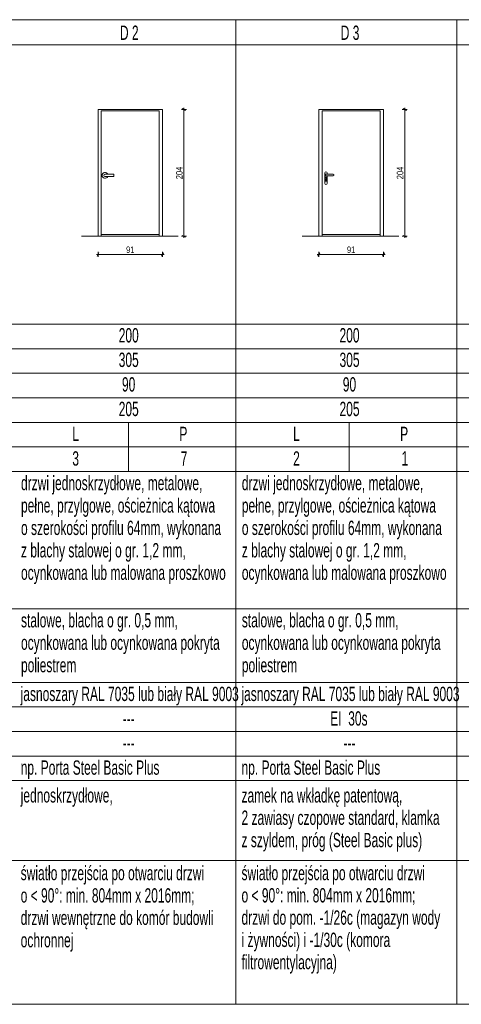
# Model space of a CAD drawing. Header units: centimetres. Extents: x 4440 to 22481, y -13438 to -10264.
# Tile 5 of 20: x 5994 to 7074, y -12812 to -10406. Entities that reach past the tile are written whole.
import ezdxf

# ---------------------------------------------------------------- set-up
doc = ezdxf.new("R2010")
doc.units = ezdxf.units.CM
doc.header["$MEASUREMENT"] = 0
for name, color, linetype in [('00RamTab-L', 7, 'Continuous'), ('499-Wymiary i opisy', 7, 'Continuous'), ('MF_Logo', 7, 'Continuous')]:
    doc.layers.add(name, color=color, linetype=linetype)
doc.styles.add('GENERATED_STYLE_1', font='txt')
doc.styles.add('GENERATED_STYLE_2', font='txt')
doc.dimstyles.new('GENERATED_STYLE__1', dxfattribs={"dimtxt": 16, "dimasz": 6.08, "dimexe": 0.18, "dimexo": 0.0625, "dimgap": 0.09, "dimtad": 1, "dimdec": 0, "dimzin": 0, "dimdsep": 46, "dimtxsty": 'GENERATED_STYLE_1', "dimblk": 'ARROWHEAD_2', "dimblk1": 'ARROWHEAD_2', "dimblk2": 'ARROWHEAD_2', "dimcen": 0.09, "dimse1": 1, "dimse2": 1, "dimclrd": 7, "dimclre": 7, "dimclrt": 7, "dimadec": 0, "dimazin": 0, "dimtfac": 1, "dimtdec": 4, "dimtmove": 0, "dimatfit": 3, "dimfxl": 0, "dimtolj": 1, "dimtzin": 0, "dimarcsym": 0})
doc.dimstyles.new('GENERATED_STYLE__2', dxfattribs={"dimtxt": 16, "dimasz": 6.08, "dimexe": 0.18, "dimexo": 0.0625, "dimgap": 0.09, "dimtad": 1, "dimtih": 1, "dimtoh": 1, "dimdec": 0, "dimzin": 0, "dimdsep": 46, "dimtxsty": 'GENERATED_STYLE_1', "dimblk": 'ARROWHEAD_2', "dimblk1": 'ARROWHEAD_2', "dimblk2": 'ARROWHEAD_2', "dimcen": 0.09, "dimse1": 1, "dimse2": 1, "dimclrd": 7, "dimclre": 7, "dimclrt": 7, "dimadec": 0, "dimazin": 0, "dimtfac": 1, "dimtdec": 4, "dimtmove": 0, "dimatfit": 3, "dimfxl": 0, "dimtolj": 1, "dimtzin": 0, "dimarcsym": 0})

# ---------------------------------------------------------------- blocks, each defined once
blk = doc.blocks.new('*D15')
at = {"layer": '499-Wymiary i opisy', "color": 7, "linetype": 'Continuous', "lineweight": 13}
for p, q in [((6941.7, -10625.4), (6929.7, -10625.4)), ((6939.7, -10627.7), (6931.7, -10623.1)), ((6935.7, -10625.4), (6935.7, -10621.5)), ((6935.7, -10935.1), (6935.7, -10625.4)), ((6941.7, -10935.1), (6929.7, -10935.1)), ((6931.7, -10932.8), (6939.7, -10937.4)), ((6935.7, -10939), (6935.7, -10935.1))]:
    blk.add_line(p, q, dxfattribs=at)
at = {"layer": '499-Wymiary i opisy', "color": 7, "lineweight": 13, "insert": (6932.5, -10795.6), "char_height": 16, "attachment_point": 7, "rotation": 90, "style": 'GENERATED_STYLE_1'}
blk.add_mtext('\\A1;{\\pql;\\fArial Narrow|b0|i0|c238|p34;204}', dxfattribs=at)
blk = doc.blocks.new('ARROWHEAD_2')
at = {"color": 0, "linetype": 'Continuous', "lineweight": 0}
for p, q in [((0, 0), (-1, 0)), ((-0.38, -0.66), (0.38, 0.66))]:
    blk.add_line(p, q, dxfattribs=at)
blk = doc.blocks.new('*D16')
at = {"layer": '499-Wymiary i opisy', "color": 7, "linetype": 'Continuous', "lineweight": 13}
for p, q in [((6721.8, -10979.4), (6725.7, -10979.4)), ((6728, -10975.4), (6723.4, -10983.4)), ((6725.7, -10985.4), (6725.7, -10973.4)), ((6725.7, -10979.4), (6883.6, -10979.4)), ((6881.3, -10983.4), (6885.9, -10975.4)), ((6883.6, -10985.4), (6883.6, -10973.4)), ((6883.6, -10979.4), (6887.5, -10979.4))]:
    blk.add_line(p, q, dxfattribs=at)
at = {"layer": '499-Wymiary i opisy', "color": 7, "lineweight": 13, "insert": (6794.4, -10976.2), "char_height": 16, "attachment_point": 7, "style": 'GENERATED_STYLE_1'}
blk.add_mtext('\\A1;{\\pql;\\fArial Narrow|b0|i0|c238|p34;91}', dxfattribs=at)
blk = doc.blocks.new('*D17')
at = {"layer": '499-Wymiary i opisy', "color": 7, "linetype": 'Continuous', "lineweight": 13}
for p, q in [((6401.9, -10625.4), (6389.9, -10625.4)), ((6399.9, -10627.7), (6391.9, -10623.1)), ((6395.9, -10625.4), (6395.9, -10621.5)), ((6395.9, -10935.1), (6395.9, -10625.4)), ((6401.9, -10935.1), (6389.9, -10935.1)), ((6391.9, -10932.8), (6399.9, -10937.4)), ((6395.9, -10939), (6395.9, -10935.1))]:
    blk.add_line(p, q, dxfattribs=at)
at = {"layer": '499-Wymiary i opisy', "color": 7, "lineweight": 13, "insert": (6392.7, -10795.6), "char_height": 16, "attachment_point": 7, "rotation": 90, "style": 'GENERATED_STYLE_1'}
blk.add_mtext('\\A1;{\\pql;\\fArial Narrow|b0|i0|c238|p34;204}', dxfattribs=at)
blk = doc.blocks.new('*D18')
at = {"layer": '499-Wymiary i opisy', "color": 7, "linetype": 'Continuous', "lineweight": 13}
for p, q in [((6182.1, -10979.4), (6186, -10979.4)), ((6188.3, -10975.4), (6183.7, -10983.4)), ((6186, -10985.4), (6186, -10973.4)), ((6186, -10979.4), (6343.8, -10979.4)), ((6341.5, -10983.4), (6346.1, -10975.4)), ((6343.8, -10985.4), (6343.8, -10973.4)), ((6343.8, -10979.4), (6347.7, -10979.4))]:
    blk.add_line(p, q, dxfattribs=at)
at = {"layer": '499-Wymiary i opisy', "color": 7, "lineweight": 13, "insert": (6254.6, -10976.2), "char_height": 16, "attachment_point": 7, "style": 'GENERATED_STYLE_1'}
blk.add_mtext('\\A1;{\\pql;\\fArial Narrow|b0|i0|c238|p34;91}', dxfattribs=at)

msp = doc.modelspace()

# ---------------------------------------------------------------- linework, layer by layer
at = {"layer": 'MF_Logo', "color": 7, "linetype": 'Continuous', "lineweight": 13}
for p, q in [((4439.5, -10405.9), (10293.6, -10405.9)), ((6522.9, -12811.5), (6522.9, -10405.9)), ((7062.7, -12811.5), (7062.7, -10405.9)), ((4439.5, -10467.2), (10293.6, -10467.2)), ((6186, -10935.1), (6186, -10625.4)), ((6186, -10625.4), (6343.8, -10625.4)), ((6194, -10935.1), (6194, -10628.4)), ((6194, -10628.4), (6335.8, -10628.4)), ((6335.8, -10935.1), (6335.8, -10628.4)), ((6343.8, -10935.1), (6343.8, -10625.4)), ((6725.7, -10935.1), (6725.7, -10625.4)), ((6725.7, -10625.4), (6883.6, -10625.4)), ((6733.7, -10935.1), (6733.7, -10628.4)), ((6733.7, -10628.4), (6875.6, -10628.4)), ((6875.6, -10935.1), (6875.6, -10628.4)), ((6883.6, -10935.1), (6883.6, -10625.4)), ((6203, -10783.4), (6224.3, -10783.4)), ((6203, -10788.9), (6224.3, -10788.9)), ((6224.3, -10783.4), (6224.3, -10788.9)), ((6740.4, -10779.8), (6740.4, -10805.9)), ((6740.4, -10791), (6745.9, -10791)), ((6740.4, -10800.5), (6745.9, -10800.5)), ((6742.4, -10796.1), (6742.4, -10798.7)), ((6742.4, -10798.7), (6743.9, -10798.7)), ((6743, -10783.4), (6760.8, -10783.4)), ((6743, -10787.1), (6760.8, -10787.1)), ((6743.9, -10796.1), (6743.9, -10798.7)), ((6745.9, -10779.8), (6745.9, -10783.4)), ((6745.9, -10787.1), (6745.9, -10805.9)), ((6145.6, -10935.1), (6381.8, -10935.1)), ((6194, -10930.4), (6335.8, -10930.4)), ((6685.3, -10935.1), (6921.6, -10935.1)), ((6733.7, -10930.4), (6875.6, -10930.4)), ((4439.5, -11149.7), (10293.6, -11149.7)), ((4903.6, -11209.7), (7598.6, -11209.7)), ((4439.5, -11269.7), (10293.6, -11269.7)), ((4903.6, -11329.7), (7598.6, -11329.7)), ((4439.5, -11389.7), (10293.6, -11389.7)), ((6260.4, -11509.7), (6260.4, -11389.7)), ((6800.2, -11509.7), (6800.2, -11389.7)), ((4439.5, -11449.7), (10293.6, -11449.7)), ((4439.5, -11509.7), (10293.6, -11509.7)), ((4439.5, -11845), (10293.6, -11845)), ((4439.5, -12025), (10293.6, -12025)), ((4439.5, -12085), (10293.6, -12085)), ((4439.5, -12145), (10293.6, -12145)), ((4439.5, -12205), (10293.6, -12205)), ((4439.5, -12205), (10293.6, -12205)), ((4439.5, -12265), (10293.6, -12265)), ((4439.5, -12460.4), (10293.6, -12460.4)), ((4439.5, -12811.5), (10293.6, -12811.5))]:
    msp.add_line(p, q, dxfattribs=at)
for centre, radius, start, end in [((6743.1, -10780.1), 2.73, 5.1077, 174.8923), ((6203.2, -10786.2), 7.23, 22.097, 337.903), ((6203.2, -10786.2), 2.73, 95.1077, 264.8923), ((6743.2, -10785.3), 1.86, 95.1077, 264.8923), ((6743.1, -10794.6), 1.67, 296.7516, 243.2484), ((6760.6, -10785.3), 1.86, 275.1077, 84.8923), ((6743.1, -10805.6), 2.73, 185.1077, 354.8923)]:
    msp.add_arc(centre, radius, start, end, dxfattribs=at)

# ---------------------------------------------------------------- texts
at = {"layer": '00RamTab-L', "color": 7, "linetype": 'Continuous', "lineweight": 25, "char_height": 35, "style": 'GENERATED_STYLE_2'}
for s, insert, attachment_point in [('\\A1;{\\W0.600000x;\\pql;\\fArial|b0|i0|c238|p38;D 2}', (6239.5, -10420.2), 1), ('\\A1;{\\W0.600000x;\\pql;\\fArial|b0|i0|c238|p38;D 3}', (6779.2, -10420.2), 1), ('\\A1;{\\W0.600000x;\\pql;\\fArial|b0|i0|c238|p38;200}', (6236.5, -11159.4), 1), ('\\A1;{\\W0.600000x;\\pql;\\fArial|b0|i0|c238|p38;200}', (6776.3, -11159.4), 1), ('\\A1;{\\W0.600000x;\\pql;\\fArial|b0|i0|c238|p38;305}', (6236.5, -11219.4), 1), ('\\A1;{\\W0.600000x;\\pql;\\fArial|b0|i0|c238|p38;305}', (6776.3, -11219.4), 1), ('\\A1;{\\W0.600000x;\\pql;\\fArial|b0|i0|c238|p38;90}', (6244.5, -11279.4), 1), ('\\A1;{\\W0.600000x;\\pql;\\fArial|b0|i0|c238|p38;90}', (6784.3, -11279.4), 1), ('\\A1;{\\W0.600000x;\\pql;\\fArial|b0|i0|c238|p38;205}', (6236.5, -11339.4), 1), ('\\A1;{\\W0.600000x;\\pql;\\fArial|b0|i0|c238|p38;205}', (6776.3, -11339.4), 1), ('\\A1;{\\W0.600000x;\\pql;\\fArial|b0|i0|c238|p38;L}', (6123.2, -11400.4), 1), ('\\A1;{\\W0.600000x;\\pqr;\\fArial|b0|i0|c238|p38;P}', (6404.3, -11400.4), 3), ('\\A1;{\\W0.600000x;\\pql;\\fArial|b0|i0|c238|p38;L}', (6662.9, -11400.4), 1), ('\\A1;{\\W0.600000x;\\pqr;\\fArial|b0|i0|c238|p38;P}', (6944.1, -11400.4), 3), ('\\A1;{\\W0.600000x;\\pql;\\fArial|b0|i0|c238|p38;3}', (6123.2, -11460.4), 1), ('\\A1;{\\W0.600000x;\\pqr;\\fArial|b0|i0|c238|p38;7}', (6404.3, -11460.4), 3), ('\\A1;{\\W0.600000x;\\pql;\\fArial|b0|i0|c238|p38;2}', (6662.9, -11460.4), 1), ('\\A1;{\\W0.600000x;\\pqr;\\fArial|b0|i0|c238|p38;1}', (6944.1, -11460.4), 3), ('\\A1;{\\W0.600000x;\\pql;\\fArial|b0|i0|c238|p38;jasnoszary RAL 7035 lub biały RAL 9003}', (5996.8, -12035.6), 1), ('\\A1;{\\W0.600000x;\\pql;\\fArial|b0|i0|c238|p38;jasnoszary RAL 7035 lub biały RAL 9003}', (6536.5, -12035.6), 1), ('\\A1;{\\W0.600000x;\\pql;\\fArial|b0|i0|c238|p38;---}', (6246.2, -12095.6), 1), ('\\A1;{\\W0.600000x;\\pql;\\fArial|b0|i0|c238|p38;---}', (6246.2, -12155.6), 1), ('\\A1;{\\W0.600000x;\\pql;\\fArial|b0|i0|c238|p38;---}', (6786, -12155.6), 1), ('\\A1;{\\W0.600000x;\\pql;\\fArial|b0|i0|c238|p38;np. Porta Steel Basic Plus}', (5996.9, -12215.6), 1), ('\\A1;{\\W0.600000x;\\pql;\\fArial|b0|i0|c238|p38;np. Porta Steel Basic Plus}', (6536.7, -12215.6), 1), ('\\A1;{\\W0.600000x;\\pql;\\fArial|b0|i0|c238|p38;jednoskrzydłowe, }', (5996.9, -12283.5), 1)]:
    msp.add_mtext(s, dxfattribs=dict(at, insert=insert, attachment_point=attachment_point))
at = {"layer": '00RamTab-L', "color": 7, "linetype": 'Continuous', "lineweight": 25, "char_height": 35, "attachment_point": 1, "style": 'GENERATED_STYLE_2'}
for s, insert, width, line_spacing_factor in [('\\A1;{\\W0.600000x;\\pql;\\fArial|b0|i0|c238|p38;drzwi jednoskrzydłowe, metalowe, pełne, przylgowe, ościeżnica kątowa \\P\\pql;\\fArial|b0|i0|c238|p38;o szerokości profilu 64mm, wykonana \\P\\pql;\\fArial|b0|i0|c238|p38;z blachy stalowej o gr. 1,2 mm, ocynkowana lub malowana proszkowo }', (5997.7, -11520.4), 518.087, 0.938493), ('\\A1;{\\W0.600000x;\\pql;\\fArial|b0|i0|c238|p38;drzwi jednoskrzydłowe, metalowe, pełne, przylgowe, ościeżnica kątowa \\P\\pql;\\fArial|b0|i0|c238|p38;o szerokości profilu 64mm, wykonana \\P\\pql;\\fArial|b0|i0|c238|p38;z blachy stalowej o gr. 1,2 mm, ocynkowana lub malowana proszkowo }', (6537.5, -11520.4), 518.087, 0.938493), ('\\A1;{\\W0.600000x;\\pql;\\fArial|b0|i0|c238|p38;stalowe, blacha o gr. 0,5 mm, ocynkowana lub ocynkowana pokryta poliestrem}', (5997.7, -11855.6), 520.237, 0.940383), ('\\A1;{\\W0.600000x;\\pql;\\fArial|b0|i0|c238|p38;stalowe, blacha o gr. 0,5 mm, ocynkowana lub ocynkowana pokryta poliestrem}', (6537.5, -11855.6), 520.237, 0.940383), ('\\A1;{\\W0.600000x;\\pql;\\fArial|b0|i0|c238|p38;światło przejścia po otwarciu drzwi \\P\\pql;\\fArial|b0|i0|c238|p38;o < 90°: min. 804mm x 2016mm; \\P\\pql;\\fArial|b0|i0|c238|p38;drzwi wewnętrzne do komór budowli ochronnej}', (5996.9, -12473.3), 510.014, 0.936861), ('\\A1;{\\W0.600000x;\\pql;\\fArial|b0|i0|c238|p38;światło przejścia po otwarciu drzwi \\P\\pql;\\fArial|b0|i0|c238|p38;o < 90°: min. 804mm x 2016mm; \\P\\pql;\\fArial|b0|i0|c238|p38;drzwi do pom. -1/26c (magazyn wody \\P\\pql;\\fArial|b0|i0|c238|p38;i żywności) i -1/30c (komora filtrowentylacyjna)}', (6536.7, -12473.3), 510.014, 0.932186)]:
    msp.add_mtext(s, dxfattribs=dict(at, insert=insert, width=width, line_spacing_factor=line_spacing_factor))
at = {"layer": '00RamTab-L', "color": 1, "linetype": 'Continuous', "lineweight": 13, "insert": (6753.5, -12095.6), "char_height": 35, "attachment_point": 1, "style": 'GENERATED_STYLE_2'}
msp.add_mtext('\\A1;{\\W0.600000x;\\pql;\\fArial|b0|i0|c238|p38;EI  30s}', dxfattribs=at)
at = {"layer": '00RamTab-L', "color": 7, "linetype": 'Continuous', "lineweight": 25, "insert": (6536.7, -12283.5), "char_height": 35, "attachment_point": 1, "line_spacing_factor": 0.935472, "style": 'GENERATED_STYLE_2'}
msp.add_mtext('\\A1;{\\W0.600000x;\\pql;\\fArial|b0|i0|c238|p38;zamek na wkładkę patentową, \\P\\pql;\\fArial|b0|i0|c238|p38;2 zawiasy czopowe standard, klamka \\P\\pql;\\fArial|b0|i0|c238|p38;z szyldem, próg (Steel Basic plus)}', dxfattribs=at)

# ---------------------------------------------------------------- dimensions: what is measured, and where the dimension line sits
at = {"layer": '499-Wymiary i opisy', "color": 7, "linetype": 'Continuous', "lineweight": 13}
for base, p1, p2, picture, middle in [((6395.9, -10625.4), (6343.8, -10935.1), (6343.8, -10625.4), '*D17', (6384.7, -10777.3)), ((6935.7, -10625.4), (6883.6, -10935.1), (6883.6, -10625.4), '*D15', (6924.5, -10777.3))]:
    dim = msp.add_linear_dim(base=base, p1=p1, p2=p2, angle=90, text='204', dimstyle='GENERATED_STYLE__1', dxfattribs=at)
    dim.commit()
    dim.dimension.update_dxf_attribs({"geometry": picture, "text_midpoint": middle, "dimtype": 160, "text_rotation": 90})
for base, p1, p2, picture, middle in [((6343.8, -10979.4), (6186, -10935.1), (6343.8, -10935.1), '*D18', (6266.8, -10968.2)), ((6883.6, -10979.4), (6725.7, -10935.1), (6883.6, -10935.1), '*D16', (6806.6, -10968.2))]:
    dim = msp.add_linear_dim(base=base, p1=p1, p2=p2, text='91', dimstyle='GENERATED_STYLE__2', dxfattribs=at)
    dim.commit()
    dim.dimension.update_dxf_attribs({"geometry": picture, "text_midpoint": middle, "dimtype": 160})

doc.saveas('drawing.dxf')
